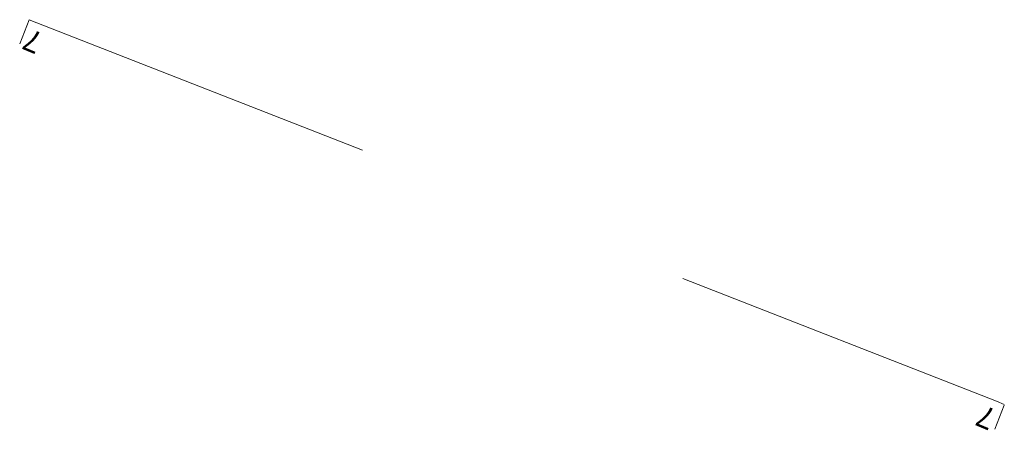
# Model space of a CAD drawing. Header units: metres. Extents: x 5555129 to 5556676, y 5635595 to 5636517.
# Tile 181 of 256: x 5555972 to 5556004, y 5635653 to 5635667. Entities that reach past the tile are written whole.
import ezdxf

# ---------------------------------------------------------------- set-up
doc = ezdxf.new("R2010")
doc.units = ezdxf.units.M
doc.header["$MEASUREMENT"] = 0
doc.linetypes.add('PRZER3-1', pattern=[4, 3, -1])
doc.layers.add('GESKKL_O', color=7, linetype='PRZER3-1', lineweight=18, true_color=0x008000)
doc.styles.add('GEO-INFO', font='plfontwi.shx', dxfattribs={"height": 0.25})

msp = doc.modelspace()

# ---------------------------------------------------------------- linework, layer by layer
at = {"layer": 'GESKKL_O', "color": 5, "linetype": 'Continuous', "lineweight": 20}
for p, q in [((5555971.965661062, 5635666.936167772), (5555971.654292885, 5635666.139692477)), ((5556004.346429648, 5635654.143670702), (5556004.035061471, 5635653.347195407))]:
    msp.add_line(p, q, dxfattribs=at)
for points in [[(5555983.034987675, 5635662.608806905), (5555971.965661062, 5635666.936167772)], [(5556004.352105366, 5635654.158189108), (5556004.096791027, 5635654.274737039), (5555993.674789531, 5635658.349037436)]]:
    msp.add_lwpolyline(points, dxfattribs=at)

# ---------------------------------------------------------------- texts
at = {"layer": 'GESKKL_O', "color": 5, "linetype": 'Continuous', "lineweight": 20, "char_height": 0.7312499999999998, "width": 1.942354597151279, "attachment_point": 1, "rotation": 157.41116117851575, "style": 'GEO-INFO'}
for insert in [(5555972.190758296, 5635665.778469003), (5556003.846869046, 5635653.286001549)]:
    msp.add_mtext('7', dxfattribs=dict(at, insert=insert))

doc.saveas('drawing.dxf')
